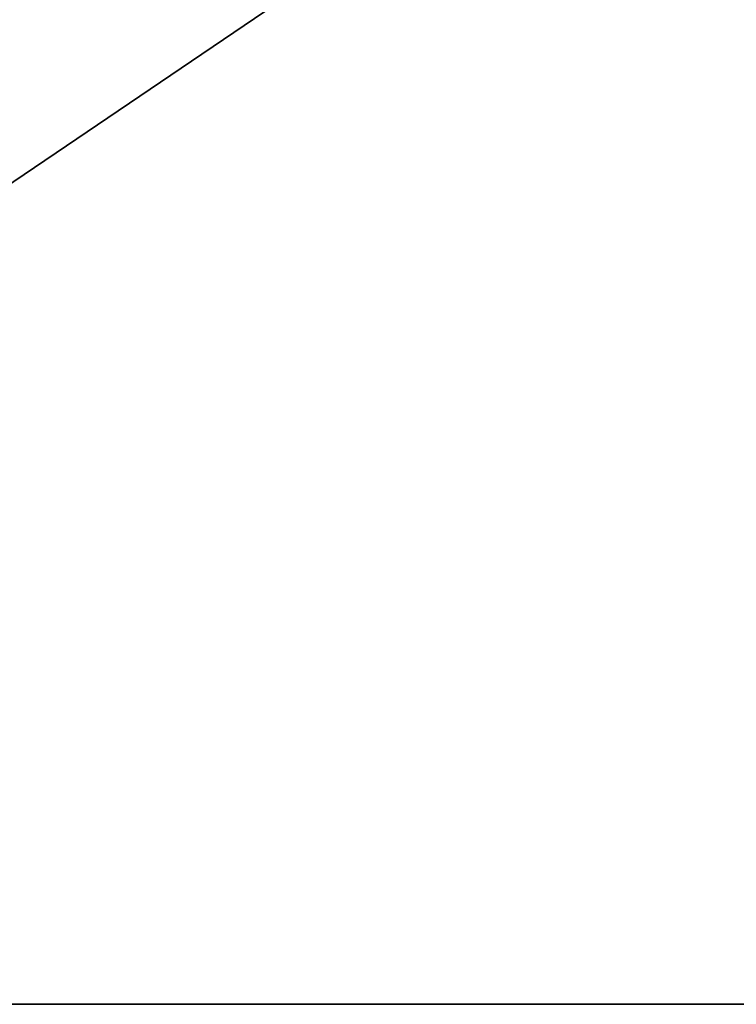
# Model space of a CAD drawing. Extents: x 0 to 35.8, y 0 to 30.4.
# Tile 58 of 106: x 11.3 to 17.9, y 6.1 to 15.2. Entities that reach past the tile are written whole.
import ezdxf

# ---------------------------------------------------------------- set-up
doc = ezdxf.new("R2010")
doc.units = 0
doc.header["$MEASUREMENT"] = 0
doc.layers.get('0').update_dxf_attribs({"color": 13, "linetype": 'CONTINUOUS'})
doc.layers.add('BSH_B36CD50SNB_SYMBOL_-_BO', color=59, linetype='CONTINUOUS')

# ---------------------------------------------------------------- blocks, each defined once
blk = doc.blocks.new('B36CD50SNB_TRADECAD_DXF')
at = {"layer": 'BSH_B36CD50SNB_SYMBOL_-_BO', "color": 0}
for p, q in [((0, 6.0648, 69.3699), (35.8406, 6.0648, 69.3699)), ((35.8406, 6.0648, 0.5289), (0, 6.0648, 0.5289)), ((35.8406, 6.0648, 0.5289), (0, 6.0648, 0.5289)), ((0, 6.0648, 69.3699), (35.8406, 6.0648, 69.3699))]:
    blk.add_line(p, q, dxfattribs=at)
at = {"layer": 'BSH_B36CD50SNB_SYMBOL_-_BO', "color": 250}
mesh = blk.add_polyface(dxfattribs=at)
corners = [(35.8406, 6.0648, 0.5289), (0, 30.3536, 0.5289), (0, 6.0648, 0.5289), (35.8406, 30.3536, 0.5289)]
mesh.append_faces([[corners[k] for k in face] for face in [(0, 1, 2), (1, 0, 3)]], dxfattribs={"vtx0": -1, "color": 250})
mesh = blk.add_polyface(dxfattribs=at)
corners = [(35.8406, 30.3536, 69.3699), (0, 6.0648, 69.3699), (0, 30.3536, 69.3699), (35.8406, 6.0648, 69.3699)]
mesh.append_faces([[corners[k] for k in face] for face in [(0, 1, 2), (1, 0, 3)]], dxfattribs={"vtx0": -1, "color": 250})
mesh = blk.add_polyface(dxfattribs=at)
corners = [(0, 6.0648, 69.3699), (35.8406, 6.0648, 0.5289), (0, 6.0648, 0.5289), (35.8406, 6.0648, 69.3699)]
mesh.append_faces([[corners[k] for k in face] for face in [(0, 1, 2), (1, 0, 3)]], dxfattribs={"vtx0": -1, "color": 250})

msp = doc.modelspace()

# ---------------------------------------------------------------- block references
at = {"color": 0}
msp.add_blockref('B36CD50SNB_TRADECAD_DXF', (0, 0), dxfattribs=at)

doc.saveas('drawing.dxf')
